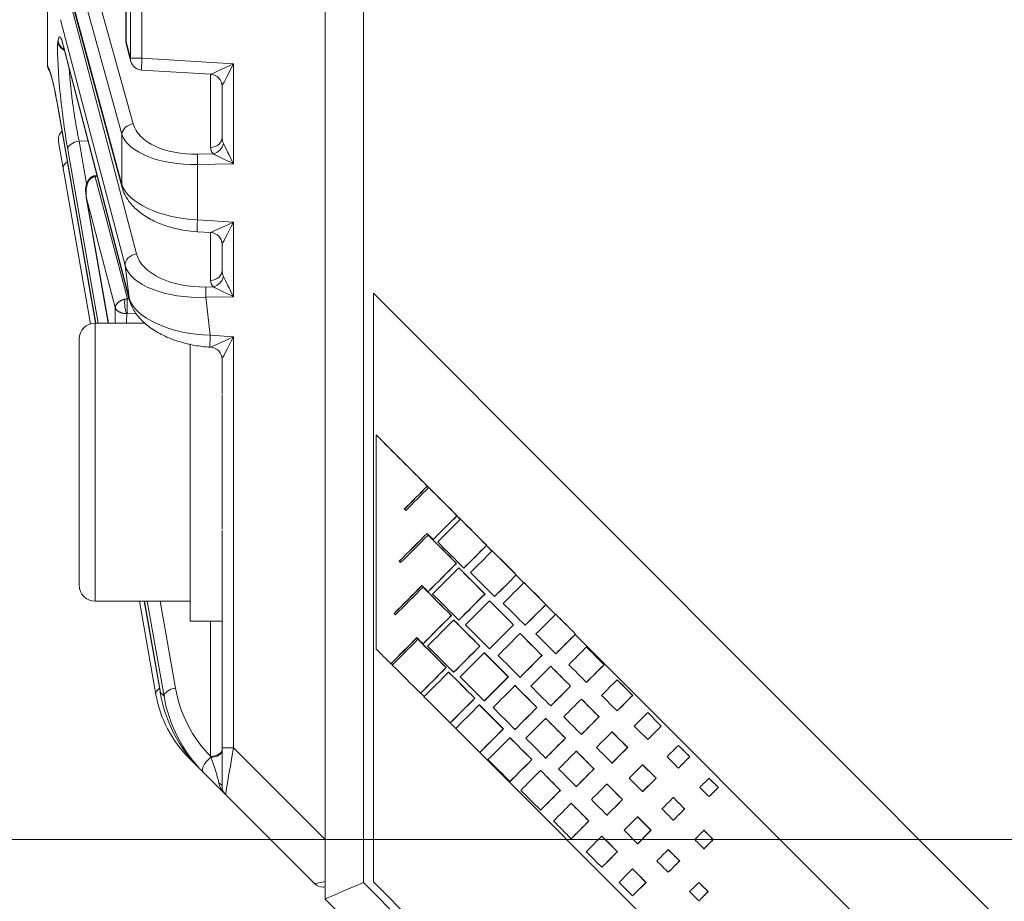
# Model space of a CAD drawing. Header units: millimetres. Extents: x 4 to 836, y 5 to 589.
# Tile 51 of 163: x 469 to 494, y 281 to 303. Entities that reach past the tile are written whole.
import ezdxf

# ---------------------------------------------------------------- set-up
doc = ezdxf.new("R2010")
doc.units = ezdxf.units.MM
doc.layers.add('1', color=7, linetype='Continuous', true_color=0xffffff)
doc.styles.add('ideas_simplex', font='simplex.shx')
doc.dimstyles.get("Standard").update_dxf_attribs({"dimtxt": 0.18, "dimasz": 0.18, "dimexe": 0.18, "dimexo": 0.0625, "dimgap": 0.09, "dimtad": 0, "dimtih": 1, "dimtoh": 1, "dimdec": 4, "dimzin": 0, "dimdsep": 46, "dimtxsty": 'Standard', "dimcen": 0.09, "dimadec": 0, "dimazin": 0, "dimtfac": 1, "dimtdec": 4, "dimtofl": 0, "dimtmove": 0, "dimatfit": 3, "dimfxl": 1, "dimtolj": 1, "dimtzin": 0, "dimarcsym": 0})

# ---------------------------------------------------------------- blocks, each defined once
blk = doc.blocks.new('_U1')
at = {"layer": '1', "color": 152, "lineweight": 13}
for p, q in [((522.858102, 331.097855), (450.255753, 331.097855)), ((522.858102, 282.097855), (450.255753, 282.097855))]:
    blk.add_line(p, q, dxfattribs=at)
at = {"layer": '1', "color": 27, "lineweight": 13}
blk.add_line((452.255753, 331.097855), (452.255753, 282.097855), dxfattribs=at)
at = {"layer": '1', "color": 87, "lineweight": 25}
for p, q in [((450.755753, 313.700355), (445.130753, 313.700355)), ((445.130753, 313.700355), (445.130753, 312.200355)), ((450.755753, 312.200355), (450.755753, 313.700355)), ((445.130753, 300.995355), (445.130753, 299.495355)), ((450.755753, 299.495355), (450.755753, 300.995355)), ((445.130753, 299.495355), (450.755753, 299.495355))]:
    blk.add_line(p, q, dxfattribs=at)
at = {"layer": '1', "color": 27, "lineweight": 18}
for points in [[(452.255753, 331.097855), (452.784734, 328.097857), (451.726772, 328.097853)], [(452.255753, 282.097855), (451.726772, 285.097853), (452.784734, 285.097857)]]:
    blk.add_solid(points, dxfattribs=at)
at = {"layer": '1', "color": 87, "linetype": 'Continuous', "lineweight": 25, "char_height": 3, "attachment_point": 7, "rotation": 90, "line_spacing_factor": 1.204819, "style": 'ideas_simplex'}
for s, insert in [('\\W1.2097;1.93', (450.602253, 300.942855)), ('\\W1.0938;49', (443.289753, 303.912855))]:
    blk.add_mtext(s, dxfattribs=dict(at, insert=insert))

msp = doc.modelspace()

# ---------------------------------------------------------------- linework, layer by layer
at = {"layer": '1', "color": 27, "linetype": 'Continuous', "lineweight": 18}
for p, q in [((476.858, 282.095), (476.858, 347.585)), ((471.838, 333.018), (471.838, 302.177)), ((469.858, 304.677), (469.858, 301.613)), ((470.24, 304.045), (471.741, 298.511)), ((470.273, 302.026), (471.921, 295.689)), ((471.849, 302.099), (471.96, 301.687)), ((472.232, 301.466), (473.976, 301.361)), ((474.258, 299.778), (474.258, 301.061)), ((470.121, 300.542), (471.073, 295.098)), ((470.256, 298.996), (470.138, 299.662)), ((470.946, 295.082), (470.256, 298.996)), ((471.109, 298.811), (471.037, 298.808)), ((470.837, 298.269), (471.393, 295.098)), ((473.632, 297.398), (473.976, 297.377)), ((474.258, 296.43), (474.258, 297.078)), ((473.954, 294.491), (473.976, 294.49)), ((474.258, 293.32), (474.258, 294.191)), ((474.258, 284.406), (474.258, 289.876)), ((472.591, 285.75), (472.177, 288.098)), ((472.299, 288.098), (472.704, 285.779)), ((474.258, 283.44), (474.258, 284.406)), ((473.683, 283.892), (473.425, 284.15)), ((473.785, 283.79), (473.683, 283.892)), ((474.346, 283.228), (473.785, 283.79)), ((476.588, 280.986), (474.346, 283.228)), ((476.858, 282.095), (476.858, 281.037)), ((476.858, 280.898), (476.801, 280.898))]:
    msp.add_line(p, q, dxfattribs=at)
at = {"layer": '1', "color": 252, "linetype": 'Continuous', "lineweight": 13}
for p, q in [((477.823, 347.483), (477.823, 281.012)), ((477.823, 281.012), (493.309, 265.526))]:
    msp.add_line(p, q, dxfattribs=at)
at = {"layer": '1', "color": 27, "linetype": 'Continuous', "lineweight": 13}
for p, q in [((471.954, 301.766), (471.954, 333.43)), ((472.239, 333.43), (472.239, 301.766)), ((471.842, 333.018), (471.842, 302.177)), ((470.655, 305.035), (472.02, 300.113)), ((471.734, 299.853), (470.369, 304.776)), ((470.233, 304.124), (471.734, 298.59)), ((470.476, 303.03), (472.105, 296.838)), ((471.818, 296.544), (470.189, 302.736)), ((470.123, 302.18), (470.125, 302.201)), ((471.838, 302.177), (471.842, 302.177)), ((471.842, 302.177), (471.954, 301.766)), ((470.267, 302.066), (471.914, 295.73)), ((472.239, 301.766), (471.954, 301.766)), ((472.239, 301.766), (474.548, 301.626)), ((474.548, 301.626), (474.548, 299.109)), ((473.969, 299.519), (473.969, 301.361)), ((470.119, 300.559), (471.075, 295.098)), ((470.882, 299.684), (470.657, 299.679)), ((470.657, 299.679), (470.846, 298.601)), ((471.734, 298.59), (471.734, 299.853)), ((471.141, 295.098), (470.37, 299.472)), ((473.64, 299.351), (474.039, 299.359)), ((474.548, 299.109), (473.64, 299.091)), ((473.64, 299.091), (473.64, 297.697)), ((471.065, 298.784), (471.116, 298.786)), ((471.065, 298.784), (471.874, 295.711)), ((470.843, 298.246), (471.394, 295.098)), ((471.569, 295.487), (470.843, 298.246)), ((473.64, 297.697), (474.548, 297.642)), ((474.548, 297.642), (474.548, 295.761)), ((473.969, 296.17), (473.969, 297.377)), ((471.914, 295.73), (471.818, 296.544)), ((473.849, 296.006), (474.039, 296.01)), ((471.874, 295.711), (471.915, 295.713)), ((474.548, 295.761), (473.849, 295.747)), ((473.849, 295.747), (473.962, 294.791)), ((472.105, 295.33), (471.874, 295.337)), ((473.962, 294.791), (474.548, 294.755)), ((474.548, 294.755), (474.548, 284.406)), ((472.3, 288.098), (472.703, 285.796)), ((472.797, 285.702), (472.375, 288.098)), ((472.698, 288.098), (473.084, 285.908)), ((473.969, 284.191), (473.969, 287.598)), ((472.703, 285.796), (472.797, 285.702)), ((474.548, 284.406), (474.258, 284.406)), ((474.548, 284.406), (476.858, 282.095))]:
    msp.add_line(p, q, dxfattribs=at)
at = {"layer": '1', "color": 18, "linetype": 'Continuous', "lineweight": 18}
for p, q in [((478.077, 295.849), (478.073, 295.849)), ((478.073, 295.849), (478.073, 281.032)), ((508.555, 265.349), (478.073, 295.849)), ((508.558, 265.349), (478.077, 295.849)), ((478.073, 281.032), (493.564, 265.532))]:
    msp.add_line(p, q, dxfattribs=at)
at = {"layer": '1', "color": 9, "linetype": 'Continuous', "lineweight": 13}
msp.add_line((471.058, 295.098), (471.058, 288.098), dxfattribs=at)
at = {"layer": '1', "color": 9, "linetype": 'Continuous', "lineweight": 18}
for p, q in [((472.32, 295.098), (471.058, 295.098)), ((470.658, 288.498), (470.658, 294.698)), ((473.458, 287.598), (473.458, 294.577)), ((474.258, 289.908), (474.258, 293.295)), ((471.058, 288.098), (473.458, 288.098)), ((473.458, 287.598), (474.258, 287.598))]:
    msp.add_line(p, q, dxfattribs=at)
at = {"layer": '1', "color": 7, "linetype": 'Continuous', "lineweight": 18}
for p, q in [((478.14, 292.278), (478.14, 286.904)), ((478.14, 292.278), (478.144, 292.278)), ((478.144, 292.275), (478.14, 292.278)), ((478.145, 292.277), (478.144, 292.278)), ((479.461, 290.956), (479.428, 290.989)), ((479.463, 290.958), (479.43, 290.991)), ((480.26, 290.157), (480.174, 290.244)), ((480.261, 290.159), (480.175, 290.245)), ((481.058, 289.358), (480.919, 289.498)), ((481.06, 289.36), (480.921, 289.499)), ((481.857, 288.559), (481.665, 288.752)), ((481.859, 288.561), (481.666, 288.753)), ((482.656, 287.76), (482.41, 288.006)), ((482.657, 287.762), (482.412, 288.008)), ((500.827, 269.578), (483.155, 287.26)), ((500.83, 269.578), (483.157, 287.262)), ((478.14, 286.904), (478.144, 286.901)), ((478.517, 286.527), (478.55, 286.494)), ((479.263, 285.781), (479.349, 285.695)), ((480.008, 285.035), (480.147, 284.896)), ((480.753, 284.289), (495.456, 269.578))]:
    msp.add_line(p, q, dxfattribs=at)
at = {"layer": '1', "color": 163, "linetype": 'Continuous', "lineweight": 18}
for p, q in [((478.143, 292.277), (478.147, 292.277)), ((479.429, 290.994), (479.432, 290.994)), ((479.464, 290.959), (479.467, 290.959)), ((478.849, 290.413), (478.853, 290.413)), ((480.175, 290.249), (480.179, 290.249)), ((480.263, 290.161), (480.267, 290.161)), ((479.448, 289.76), (479.452, 289.76)), ((479.576, 289.65), (479.58, 289.65)), ((480.922, 289.504), (480.925, 289.504)), ((481.063, 289.363), (481.066, 289.363)), ((478.721, 289.102), (478.725, 289.102)), ((480.159, 289.049), (480.163, 289.049)), ((480.22, 288.935), (480.224, 288.935)), ((480.348, 288.93), (480.352, 288.93)), ((481.668, 288.759), (481.671, 288.759)), ((481.863, 288.565), (481.866, 288.565)), ((479.32, 288.449), (479.324, 288.449)), ((479.448, 288.338), (479.452, 288.338)), ((480.878, 288.277), (480.882, 288.277)), ((480.993, 288.109), (480.996, 288.109)), ((481.12, 288.211), (481.124, 288.211)), ((482.415, 288.014), (482.418, 288.014)), ((478.593, 287.79), (478.596, 287.79)), ((480.031, 287.737), (480.035, 287.737)), ((482.662, 287.767), (482.666, 287.767)), ((480.092, 287.623), (480.096, 287.623)), ((480.22, 287.619), (480.224, 287.619)), ((481.597, 287.504), (481.6, 287.504)), ((481.892, 287.492), (481.896, 287.492)), ((481.765, 287.283), (481.768, 287.283)), ((483.161, 287.269), (483.164, 287.269)), ((479.192, 287.137), (479.196, 287.137)), ((479.32, 287.026), (479.324, 287.026)), ((480.75, 286.965), (480.753, 286.965)), ((480.864, 286.797), (480.868, 286.797)), ((480.993, 286.899), (480.996, 286.899)), ((482.316, 286.732), (482.319, 286.732)), ((482.665, 286.773), (482.668, 286.773)), ((483.437, 286.944), (483.44, 286.944)), ((478.511, 286.524), (478.515, 286.524)), ((483.881, 286.498), (483.885, 286.498)), ((479.903, 286.426), (479.907, 286.426)), ((479.964, 286.311), (479.968, 286.311)), ((480.092, 286.307), (480.096, 286.307)), ((482.537, 286.458), (482.54, 286.458)), ((481.469, 286.192), (481.472, 286.192)), ((481.765, 286.18), (481.768, 286.18)), ((483.437, 286.053), (483.44, 286.053)), ((484.209, 286.118), (484.212, 286.118)), ((479.258, 285.779), (479.261, 285.779)), ((481.636, 285.971), (481.64, 285.971)), ((483.035, 285.959), (483.038, 285.959)), ((480.622, 285.653), (480.625, 285.653)), ((480.864, 285.587), (480.868, 285.587)), ((483.309, 285.632), (483.312, 285.632)), ((484.6, 285.726), (484.604, 285.726)), ((480.736, 285.485), (480.74, 285.485)), ((482.188, 285.42), (482.191, 285.42)), ((482.537, 285.461), (482.54, 285.461)), ((484.209, 285.334), (484.212, 285.334)), ((484.981, 285.292), (484.984, 285.292)), ((480.004, 285.034), (480.007, 285.034)), ((482.408, 285.146), (482.412, 285.146)), ((483.753, 285.187), (483.757, 285.187)), ((481.341, 284.88), (481.344, 284.88)), ((481.636, 284.868), (481.64, 284.868)), ((484.081, 284.806), (484.084, 284.806)), ((485.319, 284.953), (485.323, 284.953)), ((481.509, 284.66), (481.512, 284.66)), ((482.907, 284.647), (482.91, 284.647)), ((483.309, 284.741), (483.312, 284.741)), ((484.981, 284.615), (484.984, 284.615)), ((480.75, 284.29), (480.754, 284.29)), ((483.18, 284.32), (483.184, 284.32)), ((484.472, 284.414), (484.476, 284.414)), ((485.753, 284.466), (485.756, 284.466)), ((482.06, 284.108), (482.063, 284.108)), ((482.408, 284.149), (482.412, 284.149)), ((484.081, 284.022), (484.084, 284.022)), ((486.038, 284.181), (486.041, 284.181)), ((482.281, 283.834), (482.284, 283.834)), ((483.626, 283.875), (483.629, 283.875)), ((484.853, 283.98), (484.856, 283.98)), ((485.753, 283.895), (485.756, 283.895)), ((481.509, 283.557), (481.512, 283.557)), ((485.191, 283.642), (485.195, 283.642)), ((486.525, 283.64), (486.528, 283.64)), ((482.779, 283.335), (482.782, 283.335)), ((483.18, 283.43), (483.184, 283.43)), ((483.953, 283.494), (483.956, 283.494)), ((484.853, 283.303), (484.856, 283.303)), ((486.757, 283.408), (486.76, 283.408)), ((484.344, 283.102), (484.348, 283.102)), ((485.625, 283.154), (485.628, 283.154)), ((486.525, 283.176), (486.528, 283.176)), ((482.281, 282.837), (482.284, 282.837)), ((483.053, 283.008), (483.056, 283.008)), ((485.91, 282.869), (485.913, 282.869)), ((483.498, 282.563), (483.501, 282.563)), ((483.953, 282.71), (483.956, 282.71)), ((484.725, 282.668), (484.728, 282.668)), ((485.625, 282.584), (485.628, 282.584)), ((485.063, 282.33), (485.067, 282.33)), ((486.397, 282.329), (486.4, 282.329)), ((483.053, 282.118), (483.056, 282.118)), ((483.825, 282.183), (483.828, 282.183)), ((486.629, 282.097), (486.632, 282.097)), ((484.216, 281.791), (484.22, 281.791)), ((484.725, 281.991), (484.728, 281.991)), ((485.497, 281.843), (485.5, 281.843)), ((486.397, 281.864), (486.4, 281.864)), ((485.782, 281.557), (485.786, 281.557)), ((483.825, 281.399), (483.828, 281.399)), ((484.597, 281.357), (484.6, 281.357)), ((485.497, 281.272), (485.5, 281.272)), ((484.935, 281.018), (484.939, 281.018)), ((486.269, 281.017), (486.272, 281.017)), ((486.501, 280.785), (486.504, 280.785)), ((484.597, 280.679), (484.6, 280.679)), ((486.269, 280.553), (486.272, 280.553))]:
    msp.add_line(p, q, dxfattribs=at)
at = {"layer": '1', "color": 252, "linetype": 'Continuous', "lineweight": 18}
for p, q in [((476.858, 280.598), (476.858, 280.873)), ((476.858, 280.598), (476.858, 280.598)), ((492.637, 264.819), (476.858, 280.598))]:
    msp.add_line(p, q, dxfattribs=at)
at = {"layer": '1', "color": 27, "linetype": 'Continuous', "lineweight": 18}
for centre, start, end in [((472.138, 302.177), 180, 195.1805), ((472.25, 301.766), 195.1805, 266.5387), ((470.434, 299.714), 133.4647, 190), ((474.558, 283.44), 180, 225), ((476.801, 281.198), 225, 270)]:
    msp.add_arc(centre, 0.3, start, end, dxfattribs=at)
at = {"layer": '1', "color": 9, "linetype": 'Continuous', "lineweight": 18}
for centre, start, end in [((471.058, 294.698), 90, 180), ((471.058, 288.498), 180, 270)]:
    msp.add_arc(centre, 0.4, start, end, dxfattribs=at)
at = {"layer": '1', "color": 27, "linetype": 'Continuous', "lineweight": 13}
for centre, major_axis, ratio, start_param, end_param in [((470.373, 300.524), (0.211, -1.785), 0.082126, 2.603714, 3.483132), ((470.37, 300.504), (0.211, -1.785), 0.082126, 3.483132, 5.31857), ((470.419, 302.215), (-0.298, 0.033), 0.938275, 0.240587, 1.224817), ((470.422, 302.235), (-0.298, 0.033), 0.938275, 0.240587, 1.19297), ((472.138, 302.177), (0.29, 0.079), 0.85566, 2.834524, 3.14161), ((472.25, 301.766), (0.29, 0.079), 0.85566, 2.834524, 3.14161), ((472.25, 301.766), (0.018, 0.299), 0.034836, 1.572903, 3.141533), ((474.558, 301.626), (0.582, 0.265), 0.006798, 1.585697, 3.121586), ((474.558, 301.626), (0.3, 0.565), 0.014461, 1.578474, 3.114364), ((470.115, 299.173), (0.288, -2.434), 0.082126, 2.166929, 2.995662), ((472.031, 299.853), (0.289, 0.08), 0.860317, 1.371763, 2.82968), ((473.699, 300.334), (1.699, 0.103), 0.575947, 3.263893, 4.642703), ((470.667, 299.507), (-0.295, -0.052), 0.571797, 4.647208, 6.182556), ((473.71, 300.074), (2, 0.09), 0.48999, 3.276565, 4.655375), ((473.958, 299.778), (-0.3, 0), 0.866025, 1.605703, 3.141593), ((474.558, 299.803), (0.077, 0.341), 0.850292, 1.829774, 2.31917), ((474.569, 299.543), (0.6, 0.036), 0.575947, 3.106813, 3.596209), ((474.029, 299.618), (-0.217, -0.208), 0.792386, 0.959921, 2.261781), ((474.558, 299.109), (0.3, -0.588), 0.014131, 3.658688, 4.705183), ((470.551, 299.049), (-0.295, -0.052), 0.571794, 5.300455, 6.283185), ((473.65, 299.091), (0.006, -0.3), 0.034892, 3.665191, 4.711685), ((474.558, 299.109), (0.594, -0.288), 0.006927, 3.65162, 4.698114), ((472.031, 298.59), (-0.29, -0.079), 0.85566, 5.976116, 6.283932), ((473.71, 298.676), (2, -0.09), 0.48999, 3.32078, 4.69959), ((473.65, 297.697), (-0.018, -0.299), 0.034836, 4.714496, 6.283125), ((474.558, 297.642), (0.582, 0.265), 0.006798, 1.585697, 3.121586), ((474.558, 297.642), (0.3, 0.565), 0.014461, 1.578474, 3.114364), ((472.115, 296.579), (0.29, 0.076), 0.860994, 1.383245, 2.978835), ((473.793, 296.987), (1.708, 0.003), 0.574828, 3.290549, 4.744168), ((473.804, 296.728), (2.005, 0.062), 0.489581, 3.266391, 4.72001), ((473.958, 296.43), (0.3, 0), 0.866025, 4.747296, 6.283185), ((474.558, 296.454), (0.077, 0.341), 0.850292, 1.829774, 2.31917), ((474.569, 296.194), (0.6, 0.036), 0.575947, 3.106813, 3.596209), ((474.029, 296.27), (0.217, 0.208), 0.792386, 4.101514, 5.403374), ((474.558, 295.761), (0.3, -0.588), 0.014131, 3.658688, 4.705183), ((473.86, 295.747), (-0.006, 0.3), 0.034892, 0.523599, 1.570093), ((474.558, 295.761), (0.594, -0.288), 0.006927, 3.65162, 4.698114), ((473.916, 295.776), (2.02, -0.12), 0.485364, 3.310415, 4.764034), ((472.231, 291.582), (0.545, -4.61), 0.082126, 3.692335, 3.835389), ((473.972, 294.791), (0.018, 0.299), 0.034836, 1.572903, 3.141533), ((474.558, 294.755), (0.582, 0.265), 0.006798, 1.585697, 3.121586), ((474.558, 294.755), (0.3, 0.565), 0.014461, 1.578474, 3.114364), ((472.887, 285.802), (-0.295, -0.052), 0.571794, 5.370726, 6.283185), ((473.094, 285.736), (-0.295, -0.052), 0.571797, 4.647208, 6.182556), ((475.768, 286.21), (1.337, -2.643), 0.901585, 4.38852, 5.052833), ((475.779, 286.038), (1.459, -2.915), 0.911203, 4.389799, 5.062691), ((473.958, 284.363), (-0.3, 0), 0.573576, 1.605703, 3.141593), ((473.958, 284.333), (-0.3, 0), 0.553924, 1.635246, 3.141593), ((474.558, 284.43), (0.212, 1.202), 0.00497, 1.591997, 3.138113), ((473.637, 284.362), (-0.212, -0.212), 0.465018, 5.864538, 6.283185), ((473.997, 284.002), (-0.212, -0.212), 0.465018, 4.3598, 6.283185), ((473.958, 284.04), (0.227, -0.644), 0.089868, 0.599978, 1.737965), ((474.558, 283.44), (0.326, -0.326), 0.651474, 3.926991, 4.712389), ((473.958, 283.44), (-0.3, 0), 0.392931, 3.141593, 3.890388), ((477.79, 281.198), (1.202, 0.212), 0.00497, 2.457651, 3.145072)]:
    msp.add_ellipse(centre, major_axis=major_axis, ratio=ratio, start_param=start_param, end_param=end_param, dxfattribs=at)
at = {"layer": '1', "color": 27, "linetype": 'Continuous', "lineweight": 18}
for centre, major_axis, ratio, start_param, end_param in [((470.563, 302.101), (0.29, 0.076), 0.856406, 2.98128, 3.141602), ((473.958, 301.061), (0.3, 0), 0.999461, 0, 1.509275), ((470.416, 300.594), (-0.296, -0.052), 0.563651, 6.183243, 6.283204), ((473.958, 297.078), (-0.3, 0), 0.999461, 3.141593, 4.650868), ((472.211, 295.765), (0.29, 0.076), 0.856406, 2.98128, 3.141602), ((473.958, 294.191), (-0.3, 0), 0.999461, 3.141593, 4.650868), ((475.546, 286.271), (3, 0), 1, 3.316126, 3.926991), ((473, 285.831), (-0.296, -0.052), 0.563651, 6.183243, 6.283204), ((475.661, 286.156), (1.289, -2.978), 0.912149, 4.448805, 5.121698)]:
    msp.add_ellipse(centre, major_axis=major_axis, ratio=ratio, start_param=start_param, end_param=end_param, dxfattribs=at)
at = {"layer": '1', "color": 252, "linetype": 'Continuous', "lineweight": 18}
msp.add_ellipse((477.858, 281.012), major_axis=(1, 0.414), ratio=0.012344, start_param=1.60059, end_param=3.136479, dxfattribs=at)
at = {"layer": '1', "color": 27, "linetype": 'Continuous', "lineweight": 18}
for points, knots in [([(470.228, 302.169), (470.228, 302.169), (470.232, 302.162), (470.248, 302.117), (470.264, 302.059), (470.273, 302.026)], [0, 0, 0, 0, 0.171848, 0.613791, 1, 1, 1, 1]), ([(469.858, 301.613), (469.858, 301.611), (469.858, 301.61), (469.858, 301.606), (469.858, 301.603), (469.859, 301.599), (469.859, 301.596), (469.859, 301.591), (469.859, 301.588), (469.86, 301.585)], [0, 0, 0, 0, 0.25, 0.25, 0.5, 0.5, 0.75, 0.75, 1, 1, 1, 1]), ([(469.915, 301.442), (469.905, 301.455), (469.897, 301.469), (469.886, 301.491), (469.882, 301.5), (469.875, 301.516), (469.872, 301.524), (469.865, 301.55), (469.862, 301.567), (469.86, 301.585)], [0, 0, 0, 0, 0.314156, 0.314156, 0.485617, 0.485617, 0.657078, 0.657078, 1, 1, 1, 1]), ([(469.915, 301.442), (469.905, 301.455), (469.897, 301.469), (469.886, 301.491), (469.882, 301.5), (469.875, 301.516), (469.872, 301.524), (469.865, 301.55), (469.862, 301.567), (469.86, 301.585)], [0, 0, 0, 0, 0.314156, 0.314156, 0.485617, 0.485617, 0.657078, 0.657078, 1, 1, 1, 1]), ([(469.909, 301.452), (469.908, 301.453), (469.909, 301.449), (469.93, 301.401), (469.967, 301.278), (470, 301.146), (470.019, 301.063)], [0, 0, 0, 0, 0.091255, 0.316998, 0.634263, 1, 1, 1, 1]), ([(470.018, 301.064), (470.019, 301.062), (470.039, 300.98), (470.074, 300.799), (470.108, 300.615), (470.121, 300.542)], [0, 0, 0, 0, 0.01822, 0.63766, 1, 1, 1, 1]), ([(470.019, 301.063), (470.019, 301.061), (470.039, 300.98), (470.074, 300.799), (470.108, 300.615), (470.121, 300.542)], [0, 0, 0, 0, 0.014425, 0.636259, 1, 1, 1, 1]), ([(471.022, 298.804), (471.016, 298.802), (470.988, 298.793), (470.936, 298.751), (470.881, 298.681), (470.841, 298.598), (470.815, 298.498), (470.824, 298.386), (470.83, 298.32), (470.835, 298.292)], [0, 0, 0, 0, 0.027796, 0.130777, 0.284417, 0.432655, 0.565247, 0.790538, 1, 1, 1, 1]), ([(471.051, 298.809), (471.052, 298.809), (471.053, 298.809), (471.054, 298.808), (471.056, 298.806), (471.057, 298.804), (471.059, 298.8), (471.061, 298.796), (471.063, 298.791), (471.065, 298.786), (471.065, 298.784)], [0, 0, 0, 0, 0.107273, 0.219642, 0.337051, 0.459508, 0.587024, 0.719605, 0.857261, 1, 1, 1, 1]), ([(471.741, 298.511), (471.758, 298.451), (471.814, 298.302), (471.968, 298.076), (472.217, 297.85), (472.536, 297.661), (472.907, 297.517), (473.281, 297.431), (473.525, 297.404), (473.632, 297.398)], [0, 0, 0, 0, 0.098485, 0.255077, 0.415703, 0.578581, 0.736006, 0.886842, 1, 1, 1, 1]), ([(470.833, 298.335), (470.833, 298.333), (470.834, 298.327), (470.834, 298.316), (470.836, 298.303), (470.837, 298.29), (470.839, 298.276), (470.841, 298.261), (470.842, 298.251), (470.843, 298.246)], [0, 0, 0, 0, 0.071032, 0.208018, 0.352141, 0.5034, 0.661796, 0.82733, 1, 1, 1, 1]), ([(470.837, 298.27), (470.838, 298.269), (470.838, 298.268), (470.839, 298.26), (470.841, 298.253), (470.843, 298.246)], [0, 0, 0, 0, 0.124921, 0.124921, 1, 1, 1, 1]), ([(471.921, 295.689), (471.937, 295.629), (471.992, 295.477), (472.145, 295.246), (472.395, 295.011), (472.717, 294.808), (473.097, 294.648), (473.499, 294.542), (473.792, 294.502), (473.939, 294.492), (473.954, 294.491)], [0, 0, 0, 0, 0.092126, 0.240194, 0.394538, 0.553552, 0.707692, 0.854229, 0.984812, 1, 1, 1, 1]), ([(476.858, 281.037), (476.858, 281.023), (476.858, 281.01), (476.858, 280.987), (476.858, 280.977), (476.858, 280.962), (476.858, 280.958), (476.858, 280.95), (476.858, 280.938), (476.858, 280.929), (476.858, 280.919), (476.858, 280.915), (476.858, 280.908), (476.858, 280.905), (476.858, 280.899), (476.858, 280.898), (476.858, 280.898)], [0, 0, 0, 0, 0.125, 0.125, 0.25, 0.25, 0.3125, 0.3125, 0.375, 0.5, 0.5, 0.625, 0.625, 0.75, 0.75, 1, 1, 1, 1])]:
    msp.add_open_spline(points, degree=3, knots=knots, dxfattribs=at)
at = {"layer": '1', "color": 27, "linetype": 'Continuous', "lineweight": 13}
for points, knots in [([(470.407, 301.509), (470.409, 301.484), (470.41, 301.457), (470.414, 301.407), (470.415, 301.383), (470.419, 301.336), (470.421, 301.311), (470.427, 301.237), (470.436, 301.135), (470.447, 301.029), (470.456, 300.947), (470.459, 300.92), (470.466, 300.864), (470.469, 300.836), (470.479, 300.752), (470.494, 300.64), (470.51, 300.527), (470.522, 300.442), (470.526, 300.414), (470.535, 300.357), (470.539, 300.329), (470.552, 300.245), (470.57, 300.135), (470.589, 300.029), (470.603, 299.951), (470.608, 299.925), (470.617, 299.873), (470.622, 299.848), (470.637, 299.774), (470.647, 299.725), (470.657, 299.679)], [0, 0, 0, 0, 0.051765, 0.051765, 0.094867, 0.094867, 0.137968, 0.137968, 0.224172, 0.310375, 0.310375, 0.353476, 0.353476, 0.396578, 0.396578, 0.482781, 0.568984, 0.568984, 0.612086, 0.612086, 0.655187, 0.655187, 0.741391, 0.827594, 0.827594, 0.870695, 0.870695, 0.913797, 0.913797, 1, 1, 1, 1]), ([(471.048, 298.782), (471.044, 298.782), (471.036, 298.78), (471.025, 298.777), (471.014, 298.774), (471.003, 298.769), (470.992, 298.764), (470.981, 298.758), (470.97, 298.751), (470.96, 298.743), (470.95, 298.735), (470.94, 298.725), (470.931, 298.715), (470.922, 298.704), (470.909, 298.687), (470.893, 298.663), (470.877, 298.629), (470.862, 298.591), (470.847, 298.541), (470.836, 298.476), (470.832, 298.422), (470.832, 298.389), (470.832, 298.381), (470.832, 298.372), (470.832, 298.362), (470.832, 298.351), (470.833, 298.342), (470.833, 298.337), (470.833, 298.335)], [0, 0, 0, 0, 0.019641, 0.039457, 0.059539, 0.079973, 0.100842, 0.122224, 0.14419, 0.166808, 0.190138, 0.214235, 0.239151, 0.264931, 0.291615, 0.355059, 0.425312, 0.50264, 0.587241, 0.721881, 0.881128, 0.896165, 0.912435, 0.929937, 0.948672, 0.968639, 0.989839, 1, 1, 1, 1]), ([(471.569, 295.487), (471.569, 295.489), (471.569, 295.493), (471.569, 295.498), (471.57, 295.503), (471.571, 295.508), (471.572, 295.513), (471.573, 295.517), (471.574, 295.522), (471.575, 295.526), (471.576, 295.53), (471.578, 295.533), (471.579, 295.537), (471.58, 295.54), (471.582, 295.543), (471.583, 295.546), (471.584, 295.548), (471.588, 295.556), (471.595, 295.568), (471.607, 295.584), (471.62, 295.599), (471.633, 295.611), (471.646, 295.622), (471.658, 295.631), (471.67, 295.64), (471.683, 295.649), (471.697, 295.657), (471.71, 295.664), (471.725, 295.671), (471.739, 295.678), (471.754, 295.684), (471.769, 295.689), (471.784, 295.694), (471.799, 295.698), (471.809, 295.701), (471.814, 295.702)], [0, 0, 0, 0, 0.02207, 0.043279, 0.063626, 0.083112, 0.101736, 0.1195, 0.136401, 0.152442, 0.16762, 0.181938, 0.195394, 0.207989, 0.219723, 0.230595, 0.240606, 0.249756, 0.318537, 0.383155, 0.443629, 0.49998, 0.542086, 0.583524, 0.62431, 0.664458, 0.703985, 0.742907, 0.781241, 0.819007, 0.856222, 0.892908, 0.929085, 0.964775, 1, 1, 1, 1]), ([(471.857, 295.336), (471.854, 295.341), (471.852, 295.346), (471.847, 295.357), (471.839, 295.375), (471.832, 295.397), (471.82, 295.444), (471.813, 295.48), (471.805, 295.552), (471.803, 295.589), (471.805, 295.654), (471.808, 295.682), (471.814, 295.702)], [0, 0, 0, 0, 0.0625, 0.0625, 0.125, 0.25, 0.25, 0.5, 0.5, 0.75, 0.75, 1, 1, 1, 1]), ([(471.874, 295.711), (471.874, 295.71), (471.873, 295.708), (471.873, 295.704), (471.873, 295.7), (471.872, 295.696), (471.872, 295.692), (471.871, 295.687), (471.871, 295.682), (471.871, 295.678), (471.87, 295.673), (471.87, 295.668), (471.87, 295.663), (471.87, 295.658), (471.869, 295.652), (471.869, 295.647), (471.869, 295.641), (471.869, 295.636), (471.868, 295.63), (471.868, 295.625), (471.868, 295.619), (471.868, 295.613), (471.868, 295.607), (471.867, 295.601), (471.867, 295.595), (471.867, 295.59), (471.867, 295.584), (471.867, 295.578), (471.867, 295.572), (471.867, 295.566), (471.867, 295.56), (471.866, 295.554), (471.866, 295.548), (471.866, 295.542), (471.866, 295.536), (471.866, 295.53), (471.866, 295.522), (471.866, 295.512), (471.866, 295.5), (471.867, 295.488), (471.867, 295.476), (471.867, 295.463), (471.867, 295.451), (471.868, 295.439), (471.868, 295.427), (471.868, 295.415), (471.869, 295.404), (471.869, 295.393), (471.87, 295.382), (471.871, 295.372), (471.871, 295.362), (471.872, 295.353), (471.873, 295.344), (471.873, 295.339), (471.874, 295.337)], [0, 0, 0, 0, 0.01571, 0.031336, 0.046877, 0.062333, 0.077705, 0.092994, 0.108197, 0.123317, 0.138353, 0.153305, 0.168173, 0.182957, 0.197657, 0.212274, 0.226807, 0.241256, 0.255622, 0.269905, 0.284105, 0.298221, 0.312254, 0.326204, 0.340071, 0.353855, 0.367557, 0.381175, 0.394711, 0.408164, 0.421535, 0.434823, 0.448029, 0.461152, 0.474194, 0.487153, 0.50003, 0.526623, 0.553564, 0.580855, 0.608496, 0.636488, 0.664832, 0.693528, 0.722576, 0.751978, 0.781735, 0.811846, 0.842313, 0.873135, 0.904315, 0.935852, 0.967747, 1, 1, 1, 1]), ([(471.569, 295.487), (471.57, 295.483), (471.571, 295.479), (471.574, 295.471), (471.576, 295.467), (471.58, 295.459), (471.582, 295.455), (471.587, 295.448), (471.589, 295.444), (471.595, 295.436), (471.599, 295.432), (471.606, 295.425), (471.609, 295.421), (471.618, 295.413), (471.622, 295.41), (471.631, 295.403), (471.636, 295.399), (471.646, 295.392), (471.652, 295.388), (471.665, 295.381), (471.671, 295.378), (471.685, 295.371), (471.692, 295.368), (471.707, 295.362), (471.714, 295.359), (471.727, 295.355), (471.732, 295.354), (471.742, 295.351), (471.747, 295.35), (471.762, 295.346), (471.773, 295.344), (471.795, 295.341), (471.806, 295.339), (471.83, 295.337), (471.843, 295.336), (471.857, 295.336)], [0, 0, 0, 0, 0.051985, 0.051985, 0.10397, 0.10397, 0.155955, 0.155955, 0.207941, 0.207941, 0.262691, 0.262691, 0.317442, 0.317442, 0.372192, 0.372192, 0.426943, 0.426943, 0.489418, 0.489418, 0.551893, 0.551893, 0.614368, 0.614368, 0.676843, 0.676843, 0.717238, 0.717238, 0.757633, 0.757633, 0.838422, 0.838422, 0.919211, 0.919211, 1, 1, 1, 1]), ([(471.857, 295.336), (471.855, 295.282), (471.855, 295.223), (471.854, 295.143), (471.854, 295.124), (471.854, 295.105)], [0, 0, 0, 0, 0.76746, 0.76746, 1, 1, 1, 1]), ([(471.874, 295.337), (471.872, 295.337), (471.869, 295.337), (471.865, 295.337), (471.861, 295.337), (471.858, 295.336), (471.857, 295.336)], [0, 0, 0, 0, 0.256832, 0.508652, 0.756136, 1, 1, 1, 1])]:
    msp.add_open_spline(points, degree=3, knots=knots, dxfattribs=at)
for points in [[(471.022, 298.804), (471.029, 298.807), (471.038, 298.8), (471.048, 298.782)], [(471.065, 298.784), (471.06, 298.784), (471.054, 298.783), (471.048, 298.782)], [(471.874, 295.711), (471.853, 295.71), (471.833, 295.707), (471.814, 295.702)], [(473.977, 284.167), (473.974, 284.176), (473.972, 284.184), (473.969, 284.191)]]:
    msp.add_open_spline(points, degree=3, dxfattribs=at)
at = {"layer": '1', "color": 163, "linetype": 'Continuous', "lineweight": 18}
for points in [[(479.429, 290.994), (479, 291.422), (478.572, 291.85), (478.143, 292.277)], [(478.143, 292.277), (478.143, 290.482), (478.143, 288.687), (478.143, 286.891)], [(479.432, 290.994), (479.004, 291.422), (478.575, 291.85), (478.147, 292.277)], [(478.849, 290.413), (479.042, 290.607), (479.236, 290.801), (479.429, 290.994)], [(478.853, 290.413), (479.046, 290.607), (479.239, 290.801), (479.432, 290.994)], [(479.464, 290.959), (479.27, 290.766), (479.077, 290.572), (478.884, 290.379)], [(480.175, 290.249), (479.938, 290.486), (479.701, 290.723), (479.464, 290.959)], [(480.179, 290.249), (479.942, 290.486), (479.705, 290.723), (479.467, 290.959)], [(478.884, 290.379), (478.872, 290.39), (478.861, 290.402), (478.849, 290.413)], [(478.885, 290.381), (478.874, 290.392), (478.863, 290.402), (478.853, 290.413)], [(479.576, 289.65), (479.776, 289.849), (479.976, 290.049), (480.175, 290.249)], [(479.58, 289.65), (479.779, 289.849), (479.979, 290.049), (480.179, 290.249)], [(480.263, 290.161), (480.073, 289.97), (479.882, 289.779), (479.691, 289.588)], [(480.922, 289.504), (480.702, 289.723), (480.483, 289.942), (480.263, 290.161)], [(480.925, 289.504), (480.706, 289.723), (480.486, 289.942), (480.267, 290.161)], [(478.721, 289.102), (478.955, 289.336), (479.189, 289.57), (479.422, 289.804)], [(478.725, 289.102), (478.958, 289.335), (479.191, 289.568), (479.424, 289.802)], [(479.448, 289.76), (479.217, 289.529), (478.987, 289.298), (478.756, 289.067)], [(479.422, 289.804), (479.474, 289.752), (479.525, 289.701), (479.576, 289.65)], [(480.159, 289.049), (479.922, 289.286), (479.685, 289.523), (479.448, 289.76)], [(480.163, 289.049), (479.926, 289.286), (479.689, 289.523), (479.452, 289.76)], [(479.691, 289.588), (479.91, 289.369), (480.129, 289.15), (480.348, 288.93)], [(480.348, 288.93), (480.539, 289.121), (480.73, 289.313), (480.922, 289.504)], [(480.352, 288.93), (480.543, 289.121), (480.734, 289.313), (480.925, 289.504)], [(481.063, 289.363), (480.881, 289.181), (480.698, 288.998), (480.516, 288.816)], [(481.668, 288.759), (481.466, 288.961), (481.265, 289.162), (481.063, 289.363)], [(481.671, 288.759), (481.47, 288.961), (481.268, 289.162), (481.066, 289.363)], [(478.756, 289.067), (478.744, 289.079), (478.733, 289.09), (478.721, 289.102)], [(478.757, 289.069), (478.746, 289.08), (478.735, 289.091), (478.725, 289.102)], [(479.448, 288.338), (479.685, 288.575), (479.922, 288.812), (480.159, 289.049)], [(479.452, 288.338), (479.689, 288.575), (479.926, 288.812), (480.163, 289.049)], [(480.22, 288.935), (480.001, 288.715), (479.782, 288.496), (479.563, 288.277)], [(480.878, 288.277), (480.659, 288.496), (480.44, 288.715), (480.22, 288.935)], [(480.882, 288.277), (480.662, 288.496), (480.443, 288.715), (480.224, 288.935)], [(480.516, 288.816), (480.717, 288.614), (480.919, 288.413), (481.12, 288.211)], [(481.12, 288.211), (481.303, 288.394), (481.485, 288.576), (481.668, 288.759)], [(481.124, 288.211), (481.306, 288.394), (481.489, 288.576), (481.671, 288.759)], [(478.593, 287.79), (478.827, 288.024), (479.061, 288.258), (479.294, 288.492)], [(478.596, 287.79), (478.83, 288.023), (479.063, 288.257), (479.296, 288.49)], [(479.294, 288.492), (479.346, 288.441), (479.397, 288.389), (479.448, 288.338)], [(481.863, 288.565), (481.689, 288.391), (481.515, 288.217), (481.341, 288.043)], [(482.415, 288.014), (482.231, 288.198), (482.047, 288.381), (481.863, 288.565)], [(482.418, 288.014), (482.234, 288.198), (482.05, 288.381), (481.866, 288.565)], [(479.32, 288.449), (479.089, 288.218), (478.858, 287.986), (478.628, 287.755)], [(480.031, 287.737), (479.794, 287.974), (479.557, 288.212), (479.32, 288.449)], [(480.035, 287.737), (479.798, 287.974), (479.561, 288.212), (479.324, 288.449)], [(479.563, 288.277), (479.782, 288.057), (480.001, 287.838), (480.22, 287.619)], [(480.22, 287.619), (480.44, 287.838), (480.659, 288.057), (480.878, 288.277)], [(480.224, 287.619), (480.443, 287.838), (480.662, 288.057), (480.882, 288.277)], [(480.993, 288.109), (480.791, 287.907), (480.589, 287.706), (480.388, 287.504)], [(481.597, 287.504), (481.395, 287.706), (481.194, 287.907), (480.993, 288.109)], [(481.6, 287.504), (481.399, 287.706), (481.197, 287.907), (480.996, 288.109)], [(481.341, 288.043), (481.525, 287.86), (481.709, 287.676), (481.892, 287.492)], [(481.892, 287.492), (482.066, 287.666), (482.241, 287.84), (482.415, 288.014)], [(481.896, 287.492), (482.07, 287.666), (482.244, 287.84), (482.418, 288.014)], [(478.628, 287.755), (478.616, 287.767), (478.605, 287.778), (478.593, 287.79)], [(478.629, 287.757), (478.618, 287.768), (478.607, 287.779), (478.596, 287.79)], [(479.32, 287.026), (479.557, 287.263), (479.794, 287.5), (480.031, 287.737)], [(479.324, 287.026), (479.561, 287.263), (479.798, 287.5), (480.035, 287.737)], [(482.662, 287.767), (482.497, 287.602), (482.332, 287.436), (482.166, 287.271)], [(483.161, 287.269), (482.995, 287.435), (482.828, 287.601), (482.662, 287.767)], [(483.164, 287.269), (482.998, 287.435), (482.832, 287.601), (482.666, 287.767)], [(480.092, 287.623), (479.873, 287.404), (479.654, 287.184), (479.435, 286.965)], [(480.75, 286.965), (480.531, 287.184), (480.312, 287.404), (480.092, 287.623)], [(480.753, 286.965), (480.534, 287.184), (480.315, 287.404), (480.096, 287.623)], [(480.388, 287.504), (480.589, 287.302), (480.791, 287.101), (480.993, 286.899)], [(480.993, 286.899), (481.194, 287.101), (481.395, 287.302), (481.597, 287.504)], [(480.996, 286.899), (481.197, 287.101), (481.399, 287.302), (481.6, 287.504)], [(481.765, 287.283), (481.581, 287.099), (481.397, 286.916), (481.213, 286.732)], [(482.316, 286.732), (482.132, 286.916), (481.948, 287.099), (481.765, 287.283)], [(482.319, 286.732), (482.135, 286.916), (481.952, 287.099), (481.768, 287.283)], [(482.166, 287.271), (482.332, 287.105), (482.498, 286.939), (482.665, 286.773)], [(482.665, 286.773), (482.83, 286.938), (482.995, 287.104), (483.161, 287.269)], [(482.668, 286.773), (482.833, 286.938), (482.999, 287.104), (483.164, 287.269)], [(478.511, 286.524), (478.73, 286.743), (478.948, 286.962), (479.166, 287.18)], [(478.515, 286.524), (478.733, 286.742), (478.95, 286.96), (479.168, 287.178)], [(479.192, 287.137), (478.977, 286.921), (478.761, 286.706), (478.546, 286.49)], [(479.166, 287.18), (479.218, 287.129), (479.269, 287.077), (479.32, 287.026)], [(479.903, 286.426), (479.666, 286.663), (479.429, 286.9), (479.192, 287.137)], [(479.907, 286.426), (479.67, 286.663), (479.433, 286.9), (479.196, 287.137)], [(478.143, 286.891), (478.266, 286.769), (478.389, 286.647), (478.511, 286.524)], [(479.435, 286.965), (479.654, 286.745), (479.873, 286.526), (480.092, 286.307)], [(480.092, 286.307), (480.312, 286.526), (480.531, 286.745), (480.75, 286.965)], [(480.096, 286.307), (480.315, 286.526), (480.534, 286.745), (480.753, 286.965)], [(480.864, 286.797), (480.663, 286.596), (480.461, 286.394), (480.26, 286.192)], [(481.469, 286.192), (481.267, 286.394), (481.066, 286.596), (480.864, 286.797)], [(481.472, 286.192), (481.271, 286.394), (481.069, 286.596), (480.868, 286.797)], [(481.213, 286.732), (481.397, 286.548), (481.581, 286.364), (481.765, 286.18)], [(481.765, 286.18), (481.948, 286.364), (482.132, 286.548), (482.316, 286.732)], [(481.768, 286.18), (481.952, 286.364), (482.135, 286.548), (482.319, 286.732)], [(483.437, 286.944), (483.288, 286.795), (483.14, 286.647), (482.992, 286.498)], [(483.881, 286.498), (483.733, 286.647), (483.585, 286.795), (483.437, 286.944)], [(483.885, 286.498), (483.737, 286.647), (483.588, 286.795), (483.44, 286.944)], [(478.546, 286.49), (478.783, 286.253), (479.02, 286.016), (479.258, 285.779)], [(482.992, 286.498), (483.14, 286.35), (483.288, 286.202), (483.437, 286.053)], [(483.437, 286.053), (483.585, 286.202), (483.733, 286.35), (483.881, 286.498)], [(483.44, 286.053), (483.588, 286.202), (483.737, 286.35), (483.885, 286.498)], [(479.258, 285.779), (479.473, 285.995), (479.688, 286.21), (479.903, 286.426)], [(479.261, 285.779), (479.476, 285.995), (479.692, 286.21), (479.907, 286.426)], [(479.964, 286.311), (479.758, 286.105), (479.552, 285.898), (479.345, 285.692)], [(480.622, 285.653), (480.403, 285.873), (480.184, 286.092), (479.964, 286.311)], [(480.625, 285.653), (480.406, 285.873), (480.187, 286.092), (479.968, 286.311)], [(482.537, 286.458), (482.371, 286.291), (482.204, 286.125), (482.038, 285.959)], [(483.035, 285.959), (482.869, 286.125), (482.703, 286.291), (482.537, 286.458)], [(483.038, 285.959), (482.872, 286.125), (482.706, 286.291), (482.54, 286.458)], [(480.26, 286.192), (480.461, 285.991), (480.663, 285.789), (480.864, 285.587)], [(480.864, 285.587), (481.066, 285.789), (481.267, 285.991), (481.469, 286.192)], [(480.868, 285.587), (481.069, 285.789), (481.271, 285.991), (481.472, 286.192)], [(484.209, 286.118), (484.078, 285.987), (483.947, 285.856), (483.817, 285.726)], [(484.6, 285.726), (484.47, 285.856), (484.339, 285.987), (484.209, 286.118)], [(484.604, 285.726), (484.473, 285.856), (484.343, 285.987), (484.212, 286.118)], [(481.636, 285.971), (481.453, 285.788), (481.269, 285.604), (481.085, 285.42)], [(482.188, 285.42), (482.004, 285.604), (481.82, 285.788), (481.636, 285.971)], [(482.191, 285.42), (482.008, 285.604), (481.824, 285.788), (481.64, 285.971)], [(482.038, 285.959), (482.204, 285.793), (482.371, 285.627), (482.537, 285.461)], [(482.537, 285.461), (482.703, 285.627), (482.869, 285.793), (483.035, 285.959)], [(482.54, 285.461), (482.706, 285.627), (482.872, 285.793), (483.038, 285.959)], [(479.345, 285.692), (479.565, 285.473), (479.784, 285.253), (480.004, 285.034)], [(480.004, 285.034), (480.21, 285.241), (480.416, 285.447), (480.622, 285.653)], [(480.007, 285.034), (480.213, 285.241), (480.419, 285.447), (480.625, 285.653)], [(483.309, 285.632), (483.16, 285.483), (483.012, 285.335), (482.864, 285.187)], [(483.753, 285.187), (483.605, 285.335), (483.457, 285.483), (483.309, 285.632)], [(483.757, 285.187), (483.609, 285.335), (483.46, 285.483), (483.312, 285.632)], [(483.817, 285.726), (483.947, 285.595), (484.078, 285.465), (484.209, 285.334)], [(484.209, 285.334), (484.339, 285.465), (484.47, 285.595), (484.6, 285.726)], [(484.212, 285.334), (484.343, 285.465), (484.473, 285.595), (484.604, 285.726)], [(480.736, 285.485), (480.539, 285.288), (480.342, 285.091), (480.145, 284.894)], [(481.341, 284.88), (481.139, 285.082), (480.938, 285.284), (480.736, 285.485)], [(481.344, 284.88), (481.143, 285.082), (480.941, 285.284), (480.74, 285.485)], [(481.085, 285.42), (481.269, 285.236), (481.453, 285.052), (481.636, 284.868)], [(481.636, 284.868), (481.82, 285.052), (482.004, 285.236), (482.188, 285.42)], [(481.64, 284.868), (481.824, 285.052), (482.008, 285.236), (482.191, 285.42)], [(484.981, 285.292), (484.868, 285.179), (484.755, 285.066), (484.642, 284.953)], [(485.319, 284.953), (485.206, 285.066), (485.093, 285.179), (484.981, 285.292)], [(485.323, 284.953), (485.21, 285.066), (485.097, 285.179), (484.984, 285.292)], [(482.408, 285.146), (482.242, 284.98), (482.076, 284.813), (481.91, 284.647)], [(482.907, 284.647), (482.741, 284.813), (482.575, 284.98), (482.408, 285.146)], [(482.91, 284.647), (482.744, 284.813), (482.578, 284.98), (482.412, 285.146)], [(482.864, 285.187), (483.012, 285.038), (483.16, 284.89), (483.309, 284.741)], [(483.309, 284.741), (483.457, 284.89), (483.605, 285.038), (483.753, 285.187)], [(483.312, 284.741), (483.46, 284.89), (483.609, 285.038), (483.757, 285.187)], [(480.145, 284.894), (480.347, 284.692), (480.549, 284.491), (480.75, 284.29)], [(480.75, 284.29), (480.947, 284.486), (481.144, 284.683), (481.341, 284.88)], [(480.754, 284.29), (480.951, 284.486), (481.147, 284.683), (481.344, 284.88)], [(484.081, 284.806), (483.95, 284.675), (483.819, 284.545), (483.689, 284.414)], [(484.472, 284.414), (484.342, 284.545), (484.211, 284.675), (484.081, 284.806)], [(484.476, 284.414), (484.345, 284.545), (484.215, 284.675), (484.084, 284.806)], [(484.642, 284.953), (484.755, 284.84), (484.868, 284.728), (484.981, 284.615)], [(484.981, 284.615), (485.093, 284.728), (485.206, 284.84), (485.319, 284.953)], [(484.984, 284.615), (485.097, 284.728), (485.21, 284.84), (485.323, 284.953)], [(481.509, 284.66), (481.325, 284.476), (481.141, 284.292), (480.957, 284.108)], [(482.06, 284.108), (481.876, 284.292), (481.692, 284.476), (481.509, 284.66)], [(482.063, 284.108), (481.88, 284.292), (481.696, 284.476), (481.512, 284.66)], [(481.91, 284.647), (482.076, 284.481), (482.242, 284.315), (482.408, 284.149)], [(482.408, 284.149), (482.575, 284.315), (482.741, 284.481), (482.907, 284.647)], [(482.412, 284.149), (482.578, 284.315), (482.744, 284.481), (482.91, 284.647)], [(483.18, 284.32), (483.032, 284.172), (482.884, 284.023), (482.736, 283.875)], [(483.626, 283.875), (483.477, 284.023), (483.329, 284.172), (483.18, 284.32)], [(483.629, 283.875), (483.481, 284.023), (483.332, 284.172), (483.184, 284.32)], [(483.689, 284.414), (483.819, 284.283), (483.95, 284.153), (484.081, 284.022)], [(484.081, 284.022), (484.211, 284.153), (484.342, 284.283), (484.472, 284.414)], [(484.084, 284.022), (484.215, 284.153), (484.345, 284.283), (484.476, 284.414)], [(485.753, 284.466), (485.658, 284.371), (485.562, 284.276), (485.467, 284.181)], [(486.038, 284.181), (485.943, 284.276), (485.848, 284.371), (485.753, 284.466)], [(486.041, 284.181), (485.946, 284.276), (485.851, 284.371), (485.756, 284.466)], [(480.957, 284.108), (481.141, 283.924), (481.325, 283.74), (481.509, 283.557)], [(481.509, 283.557), (481.692, 283.74), (481.876, 283.924), (482.06, 284.108)], [(481.512, 283.557), (481.696, 283.74), (481.88, 283.924), (482.063, 284.108)], [(485.467, 284.181), (485.562, 284.086), (485.658, 283.991), (485.753, 283.895)], [(485.753, 283.895), (485.848, 283.991), (485.943, 284.086), (486.038, 284.181)], [(485.756, 283.895), (485.851, 283.991), (485.946, 284.086), (486.041, 284.181)], [(482.281, 283.834), (482.115, 283.668), (481.948, 283.502), (481.782, 283.335)], [(482.779, 283.335), (482.613, 283.502), (482.447, 283.668), (482.281, 283.834)], [(482.782, 283.335), (482.616, 283.502), (482.45, 283.668), (482.284, 283.834)], [(482.736, 283.875), (482.884, 283.726), (483.032, 283.578), (483.18, 283.43)], [(483.18, 283.43), (483.329, 283.578), (483.477, 283.726), (483.626, 283.875)], [(483.184, 283.43), (483.332, 283.578), (483.481, 283.726), (483.629, 283.875)], [(484.853, 283.98), (484.74, 283.867), (484.627, 283.754), (484.514, 283.642)], [(485.191, 283.642), (485.078, 283.754), (484.965, 283.867), (484.853, 283.98)], [(485.195, 283.642), (485.082, 283.754), (484.969, 283.867), (484.856, 283.98)], [(484.514, 283.642), (484.627, 283.529), (484.74, 283.416), (484.853, 283.303)], [(484.853, 283.303), (484.965, 283.416), (485.078, 283.529), (485.191, 283.642)], [(484.856, 283.303), (484.969, 283.416), (485.082, 283.529), (485.195, 283.642)], [(486.525, 283.64), (486.447, 283.563), (486.37, 283.486), (486.292, 283.408)], [(486.757, 283.408), (486.679, 283.486), (486.602, 283.563), (486.525, 283.64)], [(486.76, 283.408), (486.683, 283.486), (486.606, 283.563), (486.528, 283.64)], [(481.782, 283.335), (481.948, 283.169), (482.115, 283.003), (482.281, 282.837)], [(482.281, 282.837), (482.447, 283.003), (482.613, 283.169), (482.779, 283.335)], [(482.284, 282.837), (482.45, 283.003), (482.616, 283.169), (482.782, 283.335)], [(483.953, 283.494), (483.822, 283.364), (483.692, 283.233), (483.561, 283.102)], [(484.344, 283.102), (484.214, 283.233), (484.083, 283.364), (483.953, 283.494)], [(484.348, 283.102), (484.217, 283.233), (484.087, 283.364), (483.956, 283.494)], [(486.292, 283.408), (486.37, 283.331), (486.447, 283.254), (486.525, 283.176)], [(486.525, 283.176), (486.602, 283.254), (486.679, 283.331), (486.757, 283.408)], [(486.528, 283.176), (486.606, 283.254), (486.683, 283.331), (486.76, 283.408)], [(483.561, 283.102), (483.692, 282.972), (483.822, 282.841), (483.953, 282.71)], [(483.953, 282.71), (484.083, 282.841), (484.214, 282.972), (484.344, 283.102)], [(483.956, 282.71), (484.087, 282.841), (484.217, 282.972), (484.348, 283.102)], [(485.625, 283.154), (485.53, 283.059), (485.434, 282.964), (485.339, 282.869)], [(485.91, 282.869), (485.815, 282.964), (485.72, 283.059), (485.625, 283.154)], [(485.913, 282.869), (485.818, 282.964), (485.723, 283.059), (485.628, 283.154)], [(483.053, 283.008), (482.904, 282.86), (482.756, 282.711), (482.608, 282.563)], [(483.498, 282.563), (483.349, 282.711), (483.201, 282.86), (483.053, 283.008)], [(483.501, 282.563), (483.353, 282.711), (483.204, 282.86), (483.056, 283.008)], [(485.339, 282.869), (485.434, 282.774), (485.53, 282.679), (485.625, 282.584)], [(485.625, 282.584), (485.72, 282.679), (485.815, 282.774), (485.91, 282.869)], [(485.628, 282.584), (485.723, 282.679), (485.818, 282.774), (485.913, 282.869)], [(482.608, 282.563), (482.756, 282.415), (482.904, 282.266), (483.053, 282.118)], [(483.053, 282.118), (483.201, 282.266), (483.349, 282.415), (483.498, 282.563)], [(483.056, 282.118), (483.204, 282.266), (483.353, 282.415), (483.501, 282.563)], [(484.725, 282.668), (484.612, 282.556), (484.499, 282.443), (484.386, 282.33)], [(485.063, 282.33), (484.95, 282.443), (484.837, 282.556), (484.725, 282.668)], [(485.067, 282.33), (484.954, 282.443), (484.841, 282.556), (484.728, 282.668)], [(484.386, 282.33), (484.499, 282.217), (484.612, 282.104), (484.725, 281.991)], [(484.725, 281.991), (484.837, 282.104), (484.95, 282.217), (485.063, 282.33)], [(484.728, 281.991), (484.841, 282.104), (484.954, 282.217), (485.067, 282.33)], [(486.397, 282.329), (486.319, 282.251), (486.242, 282.174), (486.165, 282.097)], [(486.629, 282.097), (486.551, 282.174), (486.474, 282.251), (486.397, 282.329)], [(486.632, 282.097), (486.555, 282.174), (486.477, 282.251), (486.4, 282.329)], [(483.825, 282.183), (483.694, 282.052), (483.563, 281.921), (483.433, 281.791)], [(484.216, 281.791), (484.086, 281.921), (483.955, 282.052), (483.825, 282.183)], [(484.22, 281.791), (484.089, 281.921), (483.959, 282.052), (483.828, 282.183)], [(486.165, 282.097), (486.242, 282.019), (486.319, 281.942), (486.397, 281.864)], [(486.397, 281.864), (486.474, 281.942), (486.551, 282.019), (486.629, 282.097)], [(486.4, 281.864), (486.477, 281.942), (486.555, 282.019), (486.632, 282.097)], [(483.433, 281.791), (483.563, 281.66), (483.694, 281.529), (483.825, 281.399)], [(483.825, 281.399), (483.955, 281.529), (484.086, 281.66), (484.216, 281.791)], [(483.828, 281.399), (483.959, 281.529), (484.089, 281.66), (484.22, 281.791)], [(485.497, 281.843), (485.402, 281.748), (485.306, 281.652), (485.211, 281.557)], [(485.782, 281.557), (485.687, 281.652), (485.592, 281.748), (485.497, 281.843)], [(485.786, 281.557), (485.69, 281.652), (485.595, 281.748), (485.5, 281.843)], [(485.211, 281.557), (485.306, 281.462), (485.402, 281.367), (485.497, 281.272)], [(485.497, 281.272), (485.592, 281.367), (485.687, 281.462), (485.782, 281.557)], [(485.5, 281.272), (485.595, 281.367), (485.69, 281.462), (485.786, 281.557)], [(484.597, 281.357), (484.484, 281.244), (484.371, 281.131), (484.258, 281.018)], [(484.935, 281.018), (484.822, 281.131), (484.709, 281.244), (484.597, 281.357)], [(484.939, 281.018), (484.826, 281.131), (484.713, 281.244), (484.6, 281.357)], [(484.258, 281.018), (484.371, 280.905), (484.484, 280.792), (484.597, 280.679)], [(484.597, 280.679), (484.709, 280.792), (484.822, 280.905), (484.935, 281.018)], [(484.6, 280.679), (484.713, 280.792), (484.826, 280.905), (484.939, 281.018)], [(486.269, 281.017), (486.191, 280.94), (486.114, 280.862), (486.037, 280.785)], [(486.037, 280.785), (486.114, 280.707), (486.191, 280.63), (486.269, 280.553)], [(486.501, 280.785), (486.424, 280.862), (486.346, 280.94), (486.269, 281.017)], [(486.269, 280.553), (486.346, 280.63), (486.424, 280.707), (486.501, 280.785)], [(486.504, 280.785), (486.427, 280.862), (486.35, 280.94), (486.272, 281.017)], [(486.272, 280.553), (486.35, 280.63), (486.427, 280.707), (486.504, 280.785)]]:
    msp.add_open_spline(points, degree=3, dxfattribs=at)

# ---------------------------------------------------------------- dimensions: what is measured, and where the dimension line sits
at = {"layer": '1', "color": 87, "linetype": 'Continuous', "lineweight": 25}
dim = msp.add_linear_dim(base=(452.256, 282.098), p1=(525.358, 331.098), p2=(525.358, 282.098), angle=90, text='<>\\P[\\C87;\\H3.00;\\Fsimplex.shx;1.93\\Fsimplex.shx;\\H3.00;\\C87; ]', dimstyle='Standard', override={"dimtxt": 3, "dimasz": 3, "dimexe": 2, "dimexo": 2.5, "dimgap": 1.5, "dimtad": 1, "dimtih": 0, "dimtoh": 0, "dimdec": 2, "dimlfac": 1, "dimzin": 8, "dimdsep": 44, "dimlunit": 2, "dimtxsty": 'ideas_simplex', "dimsah": 1, "dimse1": 0, "dimse2": 0, "dimsd1": 0, "dimsd2": 0, "dimclrd": 27, "dimclre": 152, "dimclrt": 87, "dimtol": 0, "dimtm": -0.1, "dimtfac": 0.5, "dimtdec": 2, "dimtofl": 1, "dimtmove": 0, "dimtzin": 8, "dimlwd": 13, "dimlwe": 13}, dxfattribs=at)
dim.commit()
dim.dimension.update_dxf_attribs({"geometry": '_U1', "text_midpoint": (452.256, 306.598), "dimtype": 160})

doc.saveas('drawing.dxf')
